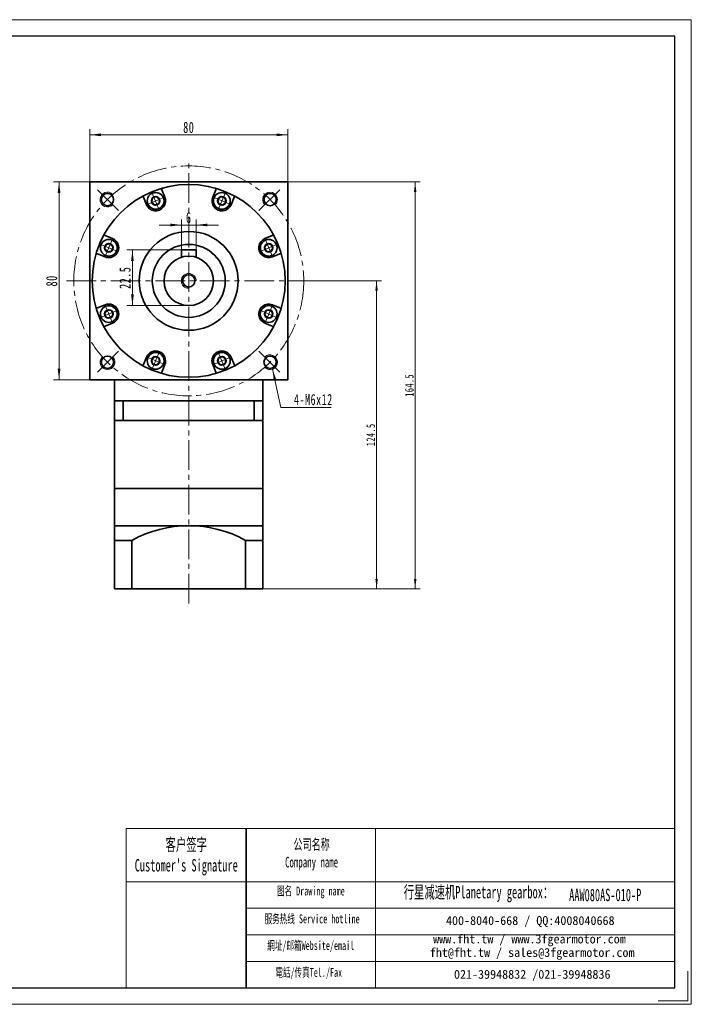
# Model space of a CAD drawing. Header units: millimetres. Extents: x -233 to 330, y -159 to 251.
# Tile 2 of 2: x 58 to 330, y -159 to 239. Entities that reach past the tile are written whole.
import ezdxf

# ---------------------------------------------------------------- set-up
doc = ezdxf.new("R2010")
doc.units = ezdxf.units.MM
doc.set_wipeout_variables(frame=1)
doc.linetypes.add('点画线', pattern=[18, 12, -2, 2, -2])
doc.layers.get('0').update_dxf_attribs({"lineweight": 35})
for name, color, linetype, lineweight in [('7标注层', 4, 'Continuous', 18), ('EB0_1', 7, 'Continuous', 35), ('SLD-0', 7, 'Continuous', 18), ('中心线层', 1, '点画线', 18), ('图框_外框线', 7, 'Continuous', 18), ('尺寸线层', 3, 'Continuous', 18), ('粗实线层', 7, 'Continuous', 35)]:
    doc.layers.add(name, color=color, linetype=linetype, lineweight=lineweight)
doc.styles.add('SLDTEXTSTYLE4', font='txt', dxfattribs={"width": 0.611111})
doc.styles.add('标准', font='txt', dxfattribs={"width": 0.667})
doc.dimstyles.new('a4-1-1.5', dxfattribs={"dimtxt": 4.5, "dimasz": 4.5, "dimexe": 2.25, "dimexo": 0, "dimgap": 0.75, "dimtad": 1, "dimdec": 3, "dimdsep": 46, "dimtxsty": '标准', "dimblk": '_CAXARROW', "dimcen": 0, "dimdle": 9, "dimazin": 2, "dimtfac": 0.707107, "dimtdec": 3, "dimtix": 1, "dimtmove": 2, "dimatfit": 3, "dimfxl": 0, "dimfrac": 2, "dimtolj": 1, "dimarcsym": 0})
doc.dimstyles.new('标准', dxfattribs={"dimtxt": 3.5, "dimasz": 4, "dimexe": 2, "dimexo": 0, "dimtad": 1, "dimdsep": 46, "dimtxsty": '标准', "dimblk": '_CAXARROW', "dimcen": 0, "dimdle": 8, "dimazin": 2, "dimtfac": 0.707107, "dimtdec": 3, "dimtmove": 2, "dimatfit": 3, "dimfxl": 0, "dimfrac": 2, "dimtolj": 1, "dimarcsym": 0})

# ---------------------------------------------------------------- blocks, each defined once
blk = doc.blocks.new('*X15')
at = {"layer": '尺寸线层', "linetype": 'Continuous'}
for points in [[(86.67, 192.15), (91.17, 192.71), (91.17, 191.58)], [(166.67, 192.15), (162.17, 192.71), (162.17, 191.58)]]:
    blk.add_hatch(color=0, dxfattribs=at).paths.add_polyline_path(points, flags=0)
at = {"layer": '尺寸线层', "color": 0, "linetype": 'Continuous'}
for p, q in [((86.67, 173.09), (86.67, 194.4)), ((86.67, 192.15), (166.67, 192.15)), ((166.67, 173.09), (166.67, 194.4))]:
    blk.add_line(p, q, dxfattribs=at)
at = {"layer": '尺寸线层', "color": 0, "insert": (126.67, 195.12), "char_height": 4.5, "width": 9, "attachment_point": 5, "line_spacing_factor": 1.15057, "style": '标准'}
blk.add_mtext('\\T1.1;80', dxfattribs=at)
blk = doc.blocks.new('_CAXARROW')
blk.add_hatch(color=0).paths.add_polyline_path([(0, 0), (-1, 0.125), (-1, -0.125)], flags=0)
blk = doc.blocks.new('*X16')
at = {"layer": '尺寸线层', "linetype": 'Continuous'}
for points in [[(74.21, 173.09), (73.65, 168.59), (74.77, 168.59)], [(74.21, 93.09), (73.65, 97.59), (74.77, 97.59)]]:
    blk.add_hatch(color=0, dxfattribs=at).paths.add_polyline_path(points, flags=0)
at = {"layer": '尺寸线层', "color": 0, "linetype": 'Continuous'}
for p, q in [((86.67, 173.09), (71.96, 173.09)), ((74.21, 93.09), (74.21, 173.09)), ((86.67, 93.09), (71.96, 93.09))]:
    blk.add_line(p, q, dxfattribs=at)
at = {"layer": '尺寸线层', "color": 0, "insert": (71.24, 133.09), "char_height": 4.5, "width": 9, "attachment_point": 5, "rotation": 90, "line_spacing_factor": 1.15057, "style": '标准'}
blk.add_mtext('\\T1.1;80', dxfattribs=at)
blk = doc.blocks.new('*X17')
at = {"layer": '尺寸线层', "linetype": 'Continuous'}
blk.add_hatch(color=0, dxfattribs=at).paths.add_polyline_path([(-6.36, 15.51), (-4.86, 11.23), (-5.96, 10.99)], flags=0)
at = {"layer": '尺寸线层', "color": 0, "linetype": 'Continuous'}
blk.add_line((-6.36, 15.51), (-3, 0), dxfattribs=at)
at = {"layer": '尺寸线层', "color": 0}
for p, q in [((-3, 0), (0, 0)), ((0, 0), (17.35, 0)), ((0, 0), (0, 0))]:
    blk.add_line(p, q, dxfattribs=at)
at = {"layer": '尺寸线层', "color": 0, "insert": (2.25, 0.9), "char_height": 4.5, "width": 30.2032, "attachment_point": 7, "line_spacing_factor": 1.15057, "style": '标准'}
blk.add_mtext('\\T1.1;4-M6x12', dxfattribs=at)
blk = doc.blocks.new('*X18')
at = {"layer": '中心线层', "linetype": '点画线', "lineweight": 18}
for p, q in [((-3.89, 0), (3.89, 0)), ((0, -3.89), (0, 3.89))]:
    blk.add_line(p, q, dxfattribs=at)
at = {"layer": '粗实线层'}
for p, q in [((-1.73, 0), (-0.87, 1.5)), ((-1.73, 0), (-0.87, -1.5)), ((-0.87, 1.5), (0.87, 1.5)), ((1.73, 0), (0.87, 1.5)), ((1.73, 0), (0.87, 1.5)), ((1.73, 0), (0.87, -1.5)), ((-0.87, -1.5), (0.87, -1.5))]:
    blk.add_line(p, q, dxfattribs=at)
blk.add_circle((0, 0), 1.73, dxfattribs=at)
for start, end in [(0, 180), (180, 360)]:
    blk.add_arc((0, 0), 3.39, start, end, dxfattribs=at)
blk = doc.blocks.new('*X26')
at = {"layer": '尺寸线层', "linetype": 'Continuous'}
for points in [[(123.67, 155.68), (119.17, 155.12), (119.17, 156.24)], [(129.67, 155.68), (134.17, 155.12), (134.17, 156.24)]]:
    blk.add_hatch(color=0, dxfattribs=at).paths.add_polyline_path(points, flags=0)
at = {"layer": '尺寸线层', "color": 0, "linetype": 'Continuous'}
for p, q in [((138.67, 155.68), (114.67, 155.68)), ((123.67, 145.59), (123.67, 157.93)), ((129.67, 145.59), (129.67, 157.93))]:
    blk.add_line(p, q, dxfattribs=at)
at = {"layer": '尺寸线层', "color": 0, "insert": (126.67, 158.65), "char_height": 4.5, "width": 9, "attachment_point": 5, "line_spacing_factor": 1.15057, "style": '标准'}
blk.add_mtext('\\T1.1;6', dxfattribs=at)
blk = doc.blocks.new('*X27')
at = {"layer": '尺寸线层', "linetype": 'Continuous'}
for points in [[(103.89, 145.59), (104.45, 141.09), (103.33, 141.09)], [(103.89, 123.09), (104.45, 127.59), (103.33, 127.59)]]:
    blk.add_hatch(color=0, dxfattribs=at).paths.add_polyline_path(points, flags=0)
at = {"layer": '尺寸线层', "color": 0, "linetype": 'Continuous'}
for p, q in [((123.67, 145.59), (101.64, 145.59)), ((103.89, 145.59), (103.89, 123.09)), ((126.67, 123.09), (101.64, 123.09))]:
    blk.add_line(p, q, dxfattribs=at)
at = {"layer": '尺寸线层', "color": 0, "insert": (100.91, 134.34), "char_height": 4.5, "width": 16.432, "attachment_point": 5, "rotation": 90, "line_spacing_factor": 1.15057, "style": '标准'}
blk.add_mtext('\\T1.1;22.5', dxfattribs=at)
blk = doc.blocks.new('*X38')
at = {"layer": '尺寸线层', "linetype": 'Continuous'}
for points in [[(202.62, 133.09), (202.12, 129.09), (203.12, 129.09)], [(202.62, 8.59), (202.12, 12.59), (203.12, 12.59)]]:
    blk.add_hatch(color=0, dxfattribs=at).paths.add_polyline_path(points, flags=0)
at = {"layer": '尺寸线层', "color": 0, "linetype": 'Continuous'}
for p, q in [((176.17, 133.09), (204.62, 133.09)), ((202.62, 8.59), (202.62, 133.09)), ((156.67, 8.59), (204.62, 8.59))]:
    blk.add_line(p, q, dxfattribs=at)
at = {"layer": '尺寸线层', "color": 0, "insert": (200.27, 70.84), "char_height": 3.5, "width": 16.1825, "attachment_point": 5, "rotation": 90, "line_spacing_factor": 1.15057, "style": '标准'}
blk.add_mtext('\\T1.1;124.5', dxfattribs=at)
blk = doc.blocks.new('*X39')
at = {"layer": '尺寸线层', "linetype": 'Continuous'}
for points in [[(218.23, 173.09), (218.73, 169.09), (217.73, 169.09)], [(218.23, 8.59), (218.73, 12.59), (217.73, 12.59)]]:
    blk.add_hatch(color=0, dxfattribs=at).paths.add_polyline_path(points, flags=0)
at = {"layer": '尺寸线层', "color": 0, "linetype": 'Continuous'}
for p, q in [((166.67, 173.09), (220.23, 173.09)), ((218.23, 173.09), (218.23, 8.59)), ((156.67, 8.59), (220.23, 8.59))]:
    blk.add_line(p, q, dxfattribs=at)
at = {"layer": '尺寸线层', "color": 0, "insert": (215.88, 90.84), "char_height": 3.5, "width": 16.1825, "attachment_point": 5, "rotation": 90, "line_spacing_factor": 1.15057, "style": '标准'}
blk.add_mtext('\\T1.1;164.5', dxfattribs=at)

msp = doc.modelspace()

# ---------------------------------------------------------------- linework, layer by layer
msp.add_line((149.8562, -88.4028), (149.8562, -152.7625))
at = {"layer": '7标注层', "color": 0}
msp.add_line((101.3068, -88.4028), (101.3068, -152.7515), dxfattribs=at)
at = {"layer": 'EB0_1'}
for p, q in [((156.6662, 84.5868), (96.6662, 84.5868)), ((156.6662, 84.5868), (96.6662, 84.5868)), ((156.6662, 84.5868), (96.6662, 84.5868)), ((96.6662, 84.5868), (96.6662, 49.0868)), ((156.6662, 84.5868), (156.6662, 49.0868)), ((156.6662, 76.5868), (96.6662, 76.5868)), ((96.6662, 49.0868), (156.6662, 49.0868))]:
    msp.add_line(p, q, dxfattribs=at)
at = {"layer": 'EB0_1', "linetype": 'Continuous', "lineweight": 35}
for p, q in [((96.6662, 49.0868), (156.6662, 49.0868)), ((96.6662, 49.0868), (96.6662, 26.0868)), ((156.6662, 8.5868), (156.6662, 49.0868)), ((96.6662, 26.0868), (96.6662, 8.5868)), ((156.6662, 8.5868), (96.6662, 8.5868))]:
    msp.add_line(p, q, dxfattribs=at)
at = {"layer": '中心线层'}
for p, q in [((126.6662, 2.6095), (126.6662, 182.0313)), ((98.2723, 161.4807), (89.2027, 170.5503)), ((155.0601, 161.4807), (164.1297, 170.5503)), ((77.1662, 133.0868), (176.1662, 133.0868)), ((98.2723, 104.6929), (89.2027, 95.6233)), ((155.0601, 104.6929), (164.1297, 95.6233))]:
    msp.add_line(p, q, dxfattribs=at)
msp.add_circle((126.6662, 133.0868), 46.5, dxfattribs=at)
at = {"layer": '图框_外框线'}
for p, q in [((101.3068, -88.4028), (149.8562, -88.4028)), ((149.8562, -88.4028), (149.8562, -152.7515)), ((149.8562, -88.4028), (323.1915, -88.4028)), ((202.1649, -88.4028), (202.1649, -152.7515)), ((101.3068, -109.876), (149.8562, -109.876)), ((149.8562, -109.876), (323.1915, -109.876)), ((149.8562, -120.6126), (323.1915, -120.6126)), ((149.8562, -131.3492), (323.1915, -131.3492)), ((149.8562, -142.0859), (323.1915, -142.0859))]:
    msp.add_line(p, q, dxfattribs=at)
at = {"layer": '图框_外框线', "color": 3}
msp.add_lwpolyline([(-233.1551, -159.4545), (329.8944, -159.4545), (329.8944, 238.702), (-233.1551, 238.702)], close=True, dxfattribs=at)
at = {"layer": '图框_外框线', "color": 3, "lineweight": 25}
msp.add_lwpolyline([(-199.6403, -152.7515), (323.1915, -152.7515), (323.1915, 231.999), (-199.6403, 231.999)], close=True, dxfattribs=at)
at = {"layer": '图框_外框线', "color": 3}
msp.add_lwpolyline([(328.5538, -146.0486), (328.5538, -158.1139), (316.4885, -158.1139)], dxfattribs=at)
at = {"layer": '粗实线层'}
for p, q in [((116.9678, 166.9533), (115.7294, 169.9431)), ((136.3646, 166.9533), (137.603, 169.9431)), ((109.5768, 163.8919), (108.3384, 166.8816)), ((143.7556, 163.8919), (144.994, 166.8816)), ((95.8612, 150.1763), (92.8714, 151.4147)), ((157.4713, 150.1763), (160.461, 151.4147)), ((92.7997, 142.7852), (89.8099, 144.0236)), ((129.6662, 145.5868), (123.6662, 145.5868)), ((123.6662, 145.5868), (123.6662, 142.6262)), ((129.6662, 145.5868), (129.6662, 142.6262)), ((160.5327, 142.7852), (163.5225, 144.0236)), ((92.7997, 123.3884), (89.8099, 122.15)), ((160.5327, 123.3884), (163.5225, 122.15)), ((95.8612, 115.9974), (92.8714, 114.759)), ((157.4713, 115.9974), (160.461, 114.759)), ((109.5768, 102.2818), (108.3384, 99.292)), ((143.7556, 102.2818), (144.994, 99.292)), ((116.9678, 99.2203), (115.7294, 96.2305)), ((136.3646, 99.2203), (137.603, 96.2305)), ((96.6662, 84.5868), (96.6662, 93.0868)), ((156.6662, 84.5868), (156.6662, 93.0868)), ((100.2087, 84.5868), (100.2087, 76.5868)), ((153.1237, 84.5868), (153.1237, 76.5868)), ((96.6662, 34.0868), (156.6662, 34.0868)), ((103.6662, 28.1401), (96.6662, 28.1401)), ((103.6662, 28.1401), (103.6662, 8.5868)), ((103.6662, 28.1401), (103.6662, 8.5868)), ((149.6662, 28.1401), (149.6662, 8.5868)), ((149.6662, 28.1401), (149.6662, 8.5868)), ((149.6662, 28.1401), (156.6662, 28.1401))]:
    msp.add_line(p, q, dxfattribs=at)
msp.add_lwpolyline([(86.6662, 93.0868), (86.6662, 173.0868), (166.6662, 173.0868), (166.6662, 93.0868)], close=True, dxfattribs=at)
for centre, radius in [((126.6662, 133.0868), 39), ((93.7857, 165.9673), 2.5), ((159.5467, 165.9673), 2.5), ((126.6662, 133.0868), 20), ((126.6662, 133.0868), 14.75), ((126.6662, 133.0868), 10), ((126.6662, 133.0868), 2.5), ((93.7857, 100.2063), 2.5), ((159.5467, 100.2063), 2.5)]:
    msp.add_circle(centre, radius, dxfattribs=at)
at = {"layer": '粗实线层', "lineweight": 18}
for centre, start, end in [((93.7857, 165.9673), 43.151428, 315), ((159.5467, 165.9673), 313.151428, 225), ((126.6662, 133.0868), 0, 270), ((93.7857, 100.2063), 133.151428, 45), ((159.5467, 100.2063), 223.151428, 135)]:
    msp.add_arc(centre, 3, start, end, dxfattribs=at)
at = {"layer": '粗实线层'}
for centre, radius, start, end in [((116.1913, 170.1344), 0.5, 105.787488, 202.500112), ((137.1411, 170.1344), 0.5, 337.499888, 74.212512), ((107.8764, 166.6903), 0.5, 22.499888, 119.212512), ((113.2723, 165.4226), 4, 202.5, 22.5), ((140.0601, 165.4226), 4, 157.5, 337.5), ((145.456, 166.6903), 0.5, 60.787488, 157.500112), ((93.0627, 151.8766), 0.5, 150.787488, 247.500112), ((160.2697, 151.8766), 0.5, 292.499888, 29.212512), ((94.3304, 146.4807), 4, 247.5, 67.5), ((159.002, 146.4807), 4, 112.5, 292.5), ((89.6186, 143.5617), 0.5, 67.499888, 164.212512), ((163.7138, 143.5617), 0.5, 15.787488, 112.500112), ((94.3304, 119.6929), 4, 292.5, 112.5), ((159.002, 119.6929), 4, 67.5, 247.5), ((89.6186, 122.6119), 0.5, 195.787488, 292.500112), ((163.7138, 122.6119), 0.5, 247.499888, 344.212512), ((93.0627, 114.297), 0.5, 112.499888, 209.212512), ((160.2697, 114.297), 0.5, 330.787488, 67.500112), ((113.2723, 100.751), 4, 337.5, 157.5), ((140.0601, 100.751), 4, 22.5, 202.5), ((107.8764, 99.4833), 0.5, 240.787488, 337.500112), ((116.1913, 96.0392), 0.5, 157.499888, 254.212512), ((137.1411, 96.0392), 0.5, 285.787488, 22.500112), ((145.456, 99.4833), 0.5, 202.499888, 299.212512), ((126.6662, -13.3649), 47.4517, 61.006989, 118.993011)]:
    msp.add_arc(centre, radius, start, end, dxfattribs=at)

# ---------------------------------------------------------------- block references
at = {"layer": '尺寸线层'}
msp.add_blockref('*X17', (166.9346, 81.8793), dxfattribs=at)
at = {"layer": '粗实线层'}
for p, rotation in [((94.3304, 146.4807), 67.50000000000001), ((94.3304, 119.6929), 112.5), ((159.002, 119.6929), 247.5000000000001)]:
    msp.add_blockref('*X18', p, dxfattribs=dict(at, rotation=rotation))

# ---------------------------------------------------------------- texts
at = {"layer": 'SLD-0', "color": 1, "attachment_point": 2, "style": 'SLDTEXTSTYLE4'}
for s, insert, char_height, width in [("{\\fSimSun|b1|i0|c134|p2;客户签字\\PCustomer's Signature}", (125.6652, -92.3754), 5.010421, 62.330152), ('{\\fSimSun|b1|i0|c134|p2;公司名称\\PCompany name}', (176.3423, -92.6414), 4.294646, 55.602262), ('{\\fSimSun|b1|i0|c134|p2;图名 Drawing name}', (176.0488, -111.8552), 3.578872, 45.769065), ('{\\fSimSun|b1|i0|c134|p2;  \\H1.1667x;行星减速机Planetary gearbox\\fSimSun|b0|i0|c134|p2;：}', (242.0275, -111.5791), 4.294646, 67.544653), ('AAW080AS-010-P', (295.086, -112.7193), 5.010421, 36.463237), ('{\\fSimSun|b1|i0|c134|p2;服务热线 Service hotline}', (176.5563, -123.1088), 3.578872, 50.991135), ('{\\fSimSun|b1|i0|c134|p2;網址/邮箱Website/email}', (175.999, -133.8914), 3.578872, 53.076972), ('{\\fSimSun|b1|i0|c134|p2;電話/传真Tel./Fax}', (175.1972, -144.7581), 3.578872, 53.715332)]:
    msp.add_mtext(s, dxfattribs=dict(at, insert=insert, char_height=char_height, width=width))
at = {"layer": 'SLD-0', "color": 1, "char_height": 3.578872, "attachment_point": 2}
for s, insert, width in [('{\\fSimSun|b1|i0|c134|p2;400-8040-668 / QQ:4008040668}', (264.7768, -123.7927), 104.200324), ('{\\fSimSun|b1|i0|c134|p2;www.fht.tw / www.3fgearmotor.com }', (264.4468, -131.247), 104.317624), ('{\\fSimSun|b1|i0|c134|p2;fht@fht.tw / sales@3fgearmotor.com }', (265.5375, -136.6967), 104.317624), ('{\\fSimSun|b1|i0|c134|p2;021-39948832 /021-39948836 }', (265.5749, -145.5406), 79.654398)]:
    msp.add_mtext(s, dxfattribs=dict(at, insert=insert, width=width))

# ---------------------------------------------------------------- dimensions: what is measured, and where the dimension line sits
at = {"layer": '尺寸线层'}
dim = msp.add_linear_dim(base=(166.6662, 192.1459), p1=(86.6662, 173.0868), p2=(166.6662, 173.0868), dimstyle='a4-1-1.5', override={"dimsah": 1, "dimtfill": 1, "dimtzin": 8}, dxfattribs=at)
dim.commit()
dim.dimension.update_dxf_attribs({"geometry": '*X15', "text_midpoint": (126.6662, 195.1216), "dimtype": 160})
for base, p1, p2, angle, dimstyle, override, picture, middle in [((74.2112, 173.0868), (86.6662, 93.0868), (86.6662, 173.0868), 90, 'a4-1-1.5', {"dimsah": 1, "dimtfill": 1, "dimtzin": 8}, '*X16', (71.2355, 133.0868)), ((103.8878, 123.0868), (123.6662, 145.5868), (126.6662, 123.0868), 270, 'a4-1-1.5', {"dimsah": 1, "dimtfill": 1, "dimtzin": 8}, '*X27', (100.9121, 134.3368)), ((202.6222, 133.0868), (156.6662, 8.5868), (176.1662, 133.0868), 90, '标准', {"dimsah": 1, "dimtfill": 1, "dimtzin": 8, "dimarcsym": 0}, '*X38', (200.2661, 70.8368))]:
    dim = msp.add_linear_dim(base=base, p1=p1, p2=p2, angle=angle, dimstyle=dimstyle, override=override, dxfattribs=at)
    dim.commit()
    dim.dimension.update_dxf_attribs({"geometry": picture, "text_midpoint": middle, "dimtype": 160})

# ---------------------------------------------------------------- next in the draw order: wipeouts: each hides what was drawn before it
for points in [[(116.4042, 166.7199), (116.1098, 167.2775), (116.1098, 167.2775), (115.4946, 167.9826), (114.7101, 168.4926), (113.8161, 168.7687), (112.8806, 168.7899), (111.975, 168.5545), (111.975, 168.5545), (111.1682, 168.0806), (110.5217, 167.4041), (110.0848, 166.5767), (109.8907, 165.6614), (109.9542, 164.7278), (109.9542, 164.7278), (110.1403, 164.1253), (110.1403, 164.1253), (110.5828, 163.3589), (111.2086, 162.7331), (111.975, 162.2906), (112.8298, 162.0616), (113.7148, 162.0616), (114.5696, 162.2906), (114.5696, 162.2906), (115.4739, 162.8448), (116.1627, 163.6513), (116.5686, 164.6312), (116.6518, 165.6886)], [(143.1921, 164.1253), (143.3782, 164.7278), (143.3782, 164.7278), (143.4417, 165.6614), (143.2476, 166.5767), (142.8107, 167.4041), (142.1642, 168.0806), (141.3574, 168.5545), (141.3574, 168.5545), (140.4518, 168.7899), (139.5164, 168.7687), (138.6223, 168.4926), (137.8378, 167.9826), (137.2227, 167.2775), (137.2227, 167.2775), (136.9282, 166.7199), (136.9282, 166.7199), (136.6991, 165.8651), (136.6991, 164.9801), (136.9282, 164.1253), (137.3707, 163.3589), (137.9964, 162.7331), (138.7628, 162.2906), (138.7628, 162.2906), (139.7941, 162.043), (140.8515, 162.1263), (141.8314, 162.5321), (142.6379, 163.221)], [(160.2993, 143.3488), (160.8569, 143.6433), (160.8569, 143.6433), (161.562, 144.2584), (162.072, 145.0429), (162.3481, 145.937), (162.3693, 146.8724), (162.1339, 147.778), (162.1339, 147.778), (161.66, 148.5848), (160.9835, 149.2313), (160.1561, 149.6682), (159.2408, 149.8623), (158.3072, 149.7988), (158.3072, 149.7988), (157.7047, 149.6127), (157.7047, 149.6127), (156.9383, 149.1702), (156.3125, 148.5444), (155.87, 147.778), (155.641, 146.9232), (155.641, 146.0382), (155.87, 145.1834), (155.87, 145.1834), (156.4242, 144.2791), (157.2307, 143.5903), (158.2106, 143.1844), (159.268, 143.1012)], [(110.1403, 102.0483), (109.9542, 101.4458), (109.9542, 101.4458), (109.8907, 100.5122), (110.0848, 99.5969), (110.5217, 98.7695), (111.1682, 98.093), (111.975, 97.6191), (111.975, 97.6191), (112.8806, 97.3837), (113.8161, 97.4049), (114.7101, 97.681), (115.4946, 98.191), (116.1098, 98.8961), (116.1098, 98.8961), (116.4042, 99.4537), (116.4042, 99.4537), (116.6333, 100.3085), (116.6333, 101.1935), (116.4042, 102.0483), (115.9618, 102.8147), (115.336, 103.4405), (114.5696, 103.883), (114.5696, 103.883), (113.5383, 104.1306), (112.4809, 104.0474), (111.501, 103.6415), (110.6945, 102.9527)], [(136.9282, 99.4537), (137.2227, 98.8961), (137.2227, 98.8961), (137.8378, 98.191), (138.6223, 97.681), (139.5164, 97.4049), (140.4518, 97.3837), (141.3574, 97.6191), (141.3574, 97.6191), (142.1642, 98.093), (142.8107, 98.7695), (143.2476, 99.5969), (143.4417, 100.5122), (143.3782, 101.4458), (143.3782, 101.4458), (143.1921, 102.0483), (143.1921, 102.0483), (142.7496, 102.8147), (142.1238, 103.4405), (141.3574, 103.883), (140.5026, 104.112), (139.6176, 104.112), (138.7628, 103.883), (138.7628, 103.883), (137.8585, 103.3288), (137.1697, 102.5223), (136.7638, 101.5424), (136.6806, 100.4851)]]:
    msp.add_wipeout(points).dxf.layer = '粗实线层'

# ---------------------------------------------------------------- next in the draw order: block references
at = {"layer": '粗实线层'}
for p, rotation in [((113.2723, 165.4226), 22.5), ((140.0601, 165.4226), 337.5000000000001), ((159.002, 146.4807), 292.5000000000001), ((113.2723, 100.751), 157.5000000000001), ((140.0601, 100.751), 202.5)]:
    msp.add_blockref('*X18', p, dxfattribs=dict(at, rotation=rotation))

# ---------------------------------------------------------------- next in the draw order: dimensions: what is measured, and where the dimension line sits
at = {"layer": '尺寸线层'}
dim = msp.add_linear_dim(base=(218.2335, 8.5868), p1=(166.6662, 173.0868), p2=(156.6662, 8.5868), angle=90, dimstyle='标准', override={"dimsah": 1, "dimtfill": 1, "dimtzin": 8, "dimarcsym": 0}, dxfattribs=at)
dim.commit()
dim.dimension.update_dxf_attribs({"geometry": '*X39', "text_midpoint": (215.8774, 90.8368), "dimtype": 160})
dim = msp.add_linear_dim(base=(123.6662, 155.6793), p1=(129.6662, 145.5868), p2=(123.6662, 145.5868), dimstyle='a4-1-1.5', override={"dimsah": 1, "dimtfill": 1, "dimtzin": 8}, dxfattribs=at)
dim.commit()
dim.dimension.update_dxf_attribs({"geometry": '*X26', "text_midpoint": (126.6662, 158.655), "dimtype": 160})

doc.saveas('drawing.dxf')
